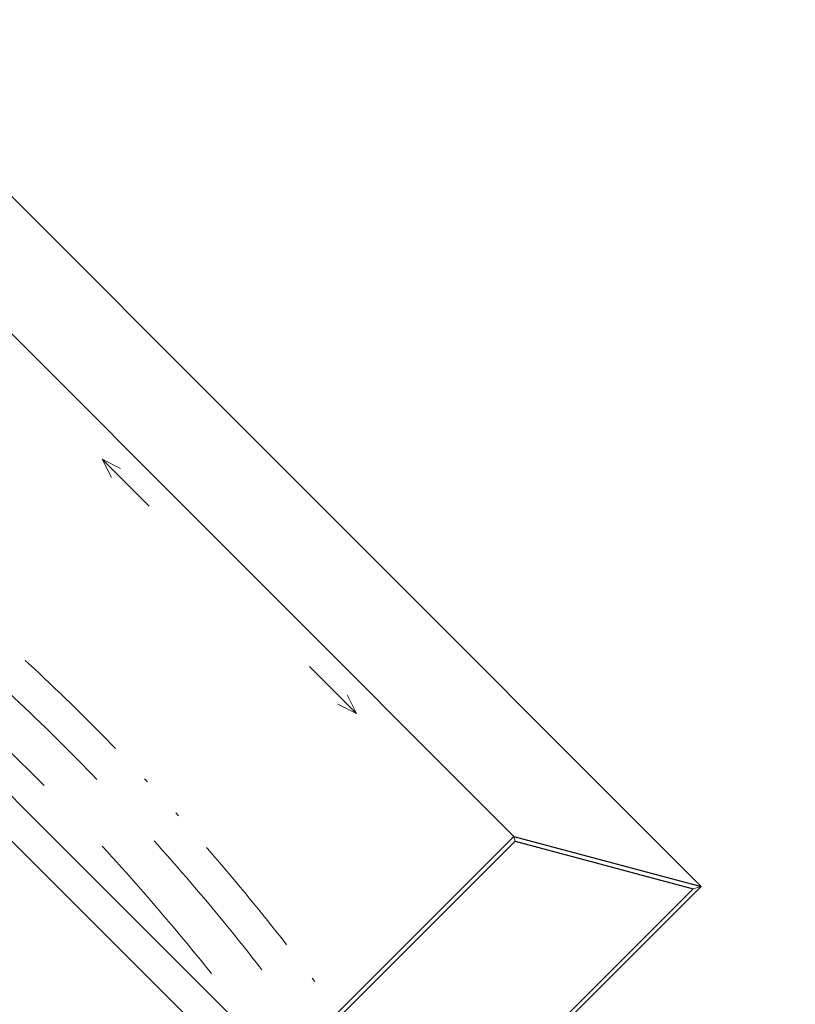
# Model space of a CAD drawing. Header units: metres. Extents: x -115250 to 1551995, y -140807 to 374743.
# Tile 116 of 205: x 115160 to 117006, y 77796 to 80140. Entities that reach past the tile are written whole.
import ezdxf

# ---------------------------------------------------------------- set-up
doc = ezdxf.new("R2010")
doc.units = ezdxf.units.M
doc.header["$LTSCALE"] = 100
doc.linetypes.add('0103aDVOJČERCHOVANÁ', pattern=[6.2, 3, -1, 0.1, -1, 0.1, -1])
doc.linetypes.add('{ Wide Dash }', pattern=[12, 4, -2, 4, -2])
for name, color, linetype, lineweight in [('010-pomocna', 30, 'Continuous', 15), ('010-tenka', 10, 'Continuous', 15), ('910-dvere', 7, 'Continuous', 15), ('910-tenka', 4, 'Continuous', 15)]:
    doc.layers.add(name, color=color, linetype=linetype, lineweight=lineweight)

msp = doc.modelspace()

# ---------------------------------------------------------------- linework, layer by layer
at = {"layer": '010-pomocna', "color": 0, "linetype": '{ Wide Dash }', "flags": 128}
for points in [[(116926.7, 73944.3), (116926.7, 74409.3, 0.414216), (111276.5, 80059.5), (109626.7, 80059.5)], [(116826.7, 73944.3), (116826.7, 74409.3, 0.414216), (111276.5, 79959.5), (109626.7, 79959.5)]]:
    msp.add_lwpolyline(points, format="xyb", dxfattribs=at)
at = {"layer": '010-tenka', "color": 0, "flags": 128}
for points in [[(114943.9, 79914.9), (116782.4, 78076.4)], [(115063.5, 79468.8), (116336.3, 78196)], [(116339.3, 78184.8), (116336.3, 78196)], [(116763.1, 78071.3), (116782.4, 78076.4)]]:
    msp.add_lwpolyline(points, dxfattribs=at)
at = {"layer": '010-tenka', "color": 0, "lineweight": 30, "flags": 128}
for points in [[(115790.1, 77649.8), (116336.3, 78196), (116782.4, 78076.4), (116102.6, 77396.6)], [(115797.2, 77642.7), (116339.3, 78184.8), (116763.1, 78071.3), (116095.5, 77403.7)]]:
    msp.add_lwpolyline(points, dxfattribs=at)
at = {"layer": '910-dvere', "color": 0, "linetype": 'Continuous'}
for p, q in [((115467.7, 78982.1), (115355.8, 79093.9)), ((115355.8, 79093.9), (115400, 79071.8)), ((115355.8, 79093.9), (115377.9, 79049.7)), ((115849.3, 78600.5), (115961.2, 78488.6)), ((115961.2, 78488.6), (115939.1, 78532.8)), ((115961.2, 78488.6), (115916.9, 78510.7))]:
    msp.add_line(p, q, dxfattribs=at)
msp.add_lwpolyline([(114520.2, 78911.4), (114467.2, 78858.4), (115725.8, 77599.7), (115778.9, 77652.8)], close=True, dxfattribs=at)
at = {"layer": '910-tenka', "color": 0, "linetype": '0103aDVOJČERCHOVANÁ', "flags": 128}
msp.add_lwpolyline([(117006.2, 74490.3, 0.410375), (111284.8, 80139.5), (109626.7, 80139.5)], format="xyb", dxfattribs=at)

doc.saveas('drawing.dxf')
